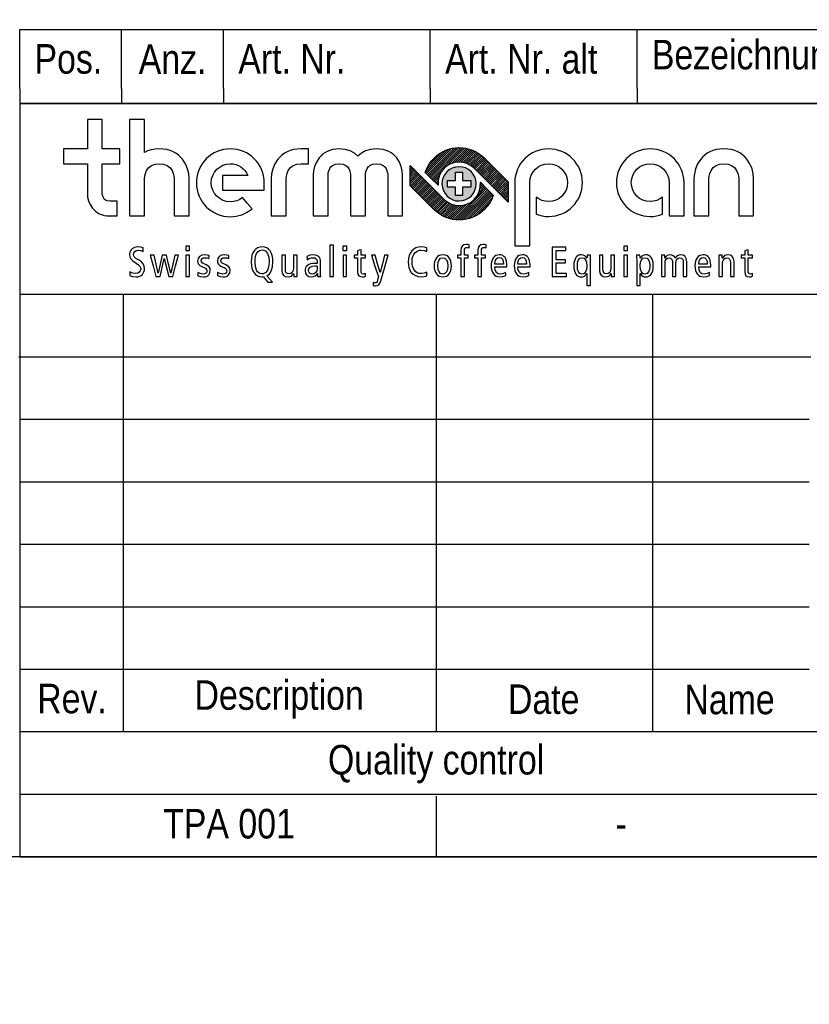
# Model space of a CAD drawing. Header units: millimetres. Extents: x 0 to 287, y 0 to 200.
# Tile 20 of 49: x 97 to 150, y 0 to 67. Entities that reach past the tile are written whole.
import ezdxf
from ezdxf import colors
from ezdxf.entities.mleader import LeaderData, LeaderLine
from ezdxf.math import Vec2, Vec3

# ---------------------------------------------------------------- set-up
doc = ezdxf.new("R2010")
doc.units = ezdxf.units.MM
for name, color, linetype in [('Cartouche', 7, 'Continuous'), ('Défaut', 7, 'Continuous'), ('EBENE_1', 7, 'Continuous'), ('Marges', 7, 'Continuous')]:
    doc.layers.add(name, color=color, linetype=linetype)
doc.styles.add('SEACAD_Arial', font='arial.ttf')

# ---------------------------------------------------------------- blocks, each defined once
blk = doc.blocks.new('_DOT')
at = {"color": 0, "linetype": 'ByBlock', "lineweight": -2}
blk.add_line((-0.5, 0), (-1, 0), dxfattribs=at)
at = {"color": 0, "linetype": 'ByBlock', "const_width": 0.5}
blk.add_lwpolyline([(-0.25, 0, 1), (0.25, 0, 1)], format="xyb", close=True, dxfattribs=at)
blk = doc.blocks.new('SE5')
at = {"layer": 'EBENE_1', "color": 7, "linetype": 'Continuous'}
for points in [[(118.005, 49.268), (118.125, 49.268), (118.244, 49.268), (118.244, 50.336), (118.244, 51.404), (118.125, 51.404), (118.005, 51.404), (118.005, 50.336), (118.005, 49.268)], [(126.878, 49.268), (126.997, 49.268), (127.117, 49.268), (127.117, 49.898), (127.117, 50.527), (127.248, 50.527), (127.379, 50.527), (127.379, 50.624), (127.379, 50.721), (127.248, 50.721), (127.117, 50.721), (127.117, 50.873), (127.117, 51.026), (127.125, 51.121), (127.154, 51.19), (127.207, 51.231), (127.291, 51.245), (127.37, 51.236), (127.428, 51.211), (127.428, 51.313), (127.428, 51.416), (127.338, 51.433), (127.239, 51.439), (127.076, 51.411), (126.964, 51.331), (126.899, 51.207), (126.878, 51.046), (126.878, 50.883), (126.878, 50.721), (126.762, 50.721), (126.647, 50.721), (126.647, 50.624), (126.647, 50.527), (126.762, 50.527), (126.878, 50.527), (126.878, 49.898), (126.878, 49.268)], [(128.03, 49.268), (128.149, 49.268), (128.269, 49.268), (128.269, 49.898), (128.269, 50.527), (128.4, 50.527), (128.531, 50.527), (128.531, 50.624), (128.531, 50.721), (128.4, 50.721), (128.269, 50.721), (128.269, 50.873), (128.269, 51.026), (128.277, 51.121), (128.306, 51.19), (128.359, 51.231), (128.443, 51.245), (128.522, 51.236), (128.58, 51.211), (128.58, 51.313), (128.58, 51.416), (128.49, 51.433), (128.391, 51.439), (128.228, 51.411), (128.116, 51.331), (128.051, 51.207), (128.03, 51.046), (128.03, 50.883), (128.03, 50.721), (127.914, 50.721), (127.799, 50.721), (127.799, 50.624), (127.799, 50.527), (127.914, 50.527), (128.03, 50.527), (128.03, 49.898), (128.03, 49.268)], [(105.359, 51.211), (105.195, 51.258), (105, 51.276), (104.786, 51.245), (104.61, 51.15), (104.543, 51.08), (104.491, 50.994), (104.459, 50.893), (104.447, 50.778), (104.465, 50.607), (104.532, 50.465), (104.666, 50.331), (104.886, 50.182), (105.047, 50.072), (105.14, 49.977), (105.183, 49.883), (105.194, 49.778), (105.17, 49.661), (105.102, 49.561), (104.991, 49.491), (104.841, 49.465), (104.65, 49.503), (104.462, 49.593), (104.462, 49.463), (104.462, 49.334), (104.649, 49.272), (104.878, 49.248), (105.012, 49.259), (105.129, 49.292), (105.228, 49.343), (105.31, 49.412), (105.373, 49.495), (105.419, 49.591), (105.446, 49.697), (105.456, 49.812), (105.435, 49.974), (105.366, 50.121), (105.239, 50.258), (105.045, 50.391), (104.873, 50.501), (104.771, 50.591), (104.722, 50.675), (104.709, 50.764), (104.732, 50.881), (104.794, 50.975), (104.892, 51.037), (105.02, 51.06), (105.2, 51.036), (105.359, 50.969), (105.359, 51.09), (105.359, 51.211)], [(107.747, 50.721), (107.627, 50.721), (107.508, 50.721), (107.371, 50.114), (107.234, 49.507), (107.231, 49.507), (107.228, 49.507), (107.084, 50.114), (106.941, 50.721), (106.798, 50.721), (106.656, 50.721), (106.518, 50.114), (106.38, 49.507), (106.377, 49.507), (106.374, 49.507), (106.236, 50.114), (106.097, 50.721), (105.972, 50.721), (105.847, 50.721), (106.039, 49.994), (106.231, 49.268), (106.368, 49.268), (106.505, 49.268), (106.644, 49.882), (106.784, 50.496), (106.787, 50.496), (106.79, 50.496), (106.942, 49.882), (107.095, 49.268), (107.231, 49.268), (107.368, 49.268), (107.557, 49.994), (107.747, 50.721)], [(108.241, 51.034), (108.372, 51.034), (108.502, 51.034), (108.502, 51.177), (108.502, 51.319), (108.372, 51.319), (108.241, 51.319), (108.241, 51.177), (108.241, 51.034)], [(108.252, 49.268), (108.372, 49.268), (108.491, 49.268), (108.491, 49.994), (108.491, 50.721), (108.372, 50.721), (108.252, 50.721), (108.252, 49.994), (108.252, 49.268)], [(109.049, 49.334), (109.229, 49.271), (109.442, 49.248), (109.558, 49.257), (109.656, 49.283), (109.737, 49.325), (109.801, 49.379), (109.883, 49.522), (109.909, 49.698), (109.889, 49.822), (109.832, 49.924), (109.741, 50.006), (109.622, 50.069), (109.579, 50.086), (109.536, 50.103), (109.431, 50.151), (109.354, 50.205), (109.307, 50.269), (109.291, 50.348), (109.307, 50.427), (109.352, 50.49), (109.427, 50.532), (109.531, 50.547), (109.686, 50.529), (109.815, 50.485), (109.821, 50.587), (109.827, 50.69), (109.687, 50.727), (109.519, 50.741), (109.327, 50.709), (109.18, 50.62), (109.085, 50.486), (109.052, 50.319), (109.067, 50.196), (109.116, 50.099), (109.205, 50.018), (109.337, 49.946), (109.417, 49.911), (109.496, 49.875), (109.582, 49.828), (109.639, 49.776), (109.672, 49.716), (109.682, 49.647), (109.664, 49.568), (109.612, 49.503), (109.525, 49.459), (109.405, 49.442), (109.23, 49.472), (109.064, 49.55), (109.056, 49.442), (109.049, 49.334)], [(110.389, 49.334), (110.568, 49.271), (110.782, 49.248), (110.898, 49.257), (110.996, 49.283), (111.076, 49.325), (111.14, 49.379), (111.223, 49.522), (111.249, 49.698), (111.229, 49.822), (111.171, 49.924), (111.081, 50.006), (110.961, 50.069), (110.919, 50.086), (110.876, 50.103), (110.77, 50.151), (110.694, 50.205), (110.647, 50.269), (110.631, 50.348), (110.646, 50.427), (110.692, 50.49), (110.767, 50.532), (110.87, 50.547), (111.026, 50.529), (111.155, 50.485), (111.161, 50.587), (111.167, 50.69), (111.027, 50.727), (110.859, 50.741), (110.667, 50.709), (110.52, 50.62), (110.425, 50.486), (110.392, 50.319), (110.407, 50.196), (110.456, 50.099), (110.544, 50.018), (110.677, 49.946), (110.756, 49.911), (110.836, 49.875), (110.922, 49.828), (110.979, 49.776), (111.011, 49.716), (111.021, 49.647), (111.004, 49.568), (110.952, 49.503), (110.865, 49.459), (110.745, 49.442), (110.57, 49.472), (110.403, 49.55), (110.396, 49.442), (110.389, 49.334)], [(114.109, 48.898), (113.918, 49.109), (113.727, 49.32), (113.823, 49.379), (113.907, 49.455), (113.98, 49.549), (114.04, 49.661), (114.121, 49.937), (114.149, 50.282), (114.136, 50.502), (114.098, 50.697), (114.036, 50.867), (113.953, 51.01), (113.848, 51.124), (113.725, 51.208), (113.583, 51.259), (113.425, 51.276), (113.258, 51.26), (113.111, 51.211), (112.983, 51.13), (112.876, 51.017), (112.791, 50.871), (112.73, 50.693), (112.692, 50.484), (112.679, 50.242), (112.692, 50.023), (112.73, 49.827), (112.792, 49.657), (112.875, 49.515), (112.98, 49.401), (113.103, 49.317), (113.245, 49.266), (113.403, 49.248), (113.428, 49.25), (113.454, 49.251), (113.479, 49.254), (113.502, 49.26), (113.652, 49.079), (113.801, 48.898), (113.955, 48.898), (114.109, 48.898)], [(112.941, 50.242), (112.951, 50.454), (112.98, 50.63), (113.025, 50.774), (113.085, 50.886), (113.157, 50.97), (113.239, 51.028), (113.329, 51.061), (113.425, 51.071), (113.542, 51.054), (113.639, 51.004), (113.719, 50.928), (113.782, 50.827), (113.862, 50.575), (113.887, 50.282), (113.877, 50.071), (113.848, 49.894), (113.803, 49.751), (113.743, 49.638), (113.671, 49.554), (113.589, 49.497), (113.499, 49.464), (113.403, 49.453), (113.286, 49.471), (113.189, 49.52), (113.109, 49.597), (113.046, 49.697), (112.966, 49.95), (112.941, 50.242)], [(115.78, 50.721), (115.66, 50.721), (115.541, 50.721), (115.541, 50.284), (115.541, 49.846), (115.519, 49.674), (115.457, 49.552), (115.36, 49.478), (115.233, 49.453), (115.131, 49.473), (115.056, 49.532), (115.009, 49.635), (114.994, 49.784), (114.994, 50.252), (114.994, 50.721), (114.874, 50.721), (114.754, 50.721), (114.754, 50.217), (114.754, 49.713), (114.785, 49.505), (114.872, 49.361), (115.006, 49.276), (115.179, 49.248), (115.296, 49.262), (115.397, 49.305), (115.48, 49.378), (115.546, 49.485), (115.549, 49.485), (115.552, 49.485), (115.556, 49.376), (115.56, 49.268), (115.676, 49.268), (115.791, 49.268), (115.784, 49.424), (115.78, 49.582), (115.78, 50.151), (115.78, 50.721)], [(116.478, 50.396), (116.55, 50.458), (116.64, 50.506), (116.742, 50.536), (116.851, 50.547), (116.991, 50.526), (117.093, 50.456), (117.137, 50.356), (117.147, 50.222), (117.147, 50.19), (117.147, 50.157), (117.077, 50.157), (117.008, 50.157), (116.835, 50.147), (116.691, 50.12), (116.572, 50.076), (116.479, 50.018), (116.409, 49.946), (116.361, 49.862), (116.333, 49.769), (116.324, 49.667), (116.356, 49.484), (116.444, 49.353), (116.577, 49.274), (116.743, 49.248), (116.891, 49.266), (117.005, 49.315), (117.09, 49.384), (117.15, 49.465), (117.153, 49.465), (117.156, 49.465), (117.163, 49.366), (117.17, 49.268), (117.278, 49.268), (117.387, 49.268), (117.379, 49.366), (117.375, 49.491), (117.375, 49.869), (117.375, 50.248), (117.365, 50.381), (117.336, 50.48), (117.296, 50.551), (117.25, 50.604), (117.119, 50.69), (117.007, 50.726), (116.862, 50.741), (116.649, 50.71), (116.452, 50.621), (116.465, 50.509), (116.478, 50.396)], [(118.883, 51.034), (119.014, 51.034), (119.145, 51.034), (119.145, 51.177), (119.145, 51.319), (119.014, 51.319), (118.883, 51.319), (118.883, 51.177), (118.883, 51.034)], [(118.894, 49.268), (119.014, 49.268), (119.134, 49.268), (119.134, 49.994), (119.134, 50.721), (119.014, 50.721), (118.894, 50.721), (118.894, 49.994), (118.894, 49.268)], [(120.418, 49.479), (120.349, 49.453), (120.27, 49.442), (120.201, 49.455), (120.154, 49.494), (120.127, 49.564), (120.119, 49.67), (120.119, 50.099), (120.119, 50.527), (120.269, 50.527), (120.418, 50.527), (120.418, 50.624), (120.418, 50.721), (120.269, 50.721), (120.119, 50.721), (120.119, 50.905), (120.119, 51.088), (119.999, 51.053), (119.88, 51.017), (119.88, 50.869), (119.88, 50.721), (119.764, 50.721), (119.649, 50.721), (119.649, 50.624), (119.649, 50.527), (119.764, 50.527), (119.88, 50.527), (119.88, 50.06), (119.88, 49.593), (119.901, 49.431), (119.966, 49.324), (120.071, 49.266), (120.216, 49.248), (120.32, 49.259), (120.418, 49.285), (120.418, 49.382), (120.418, 49.479)], [(121.949, 50.721), (121.83, 50.721), (121.711, 50.721), (121.56, 50.128), (121.408, 49.536), (121.406, 49.536), (121.403, 49.536), (121.24, 50.128), (121.078, 50.721), (120.953, 50.721), (120.827, 50.721), (121.057, 49.983), (121.286, 49.245), (121.257, 49.134), (121.229, 49.023), (121.197, 48.931), (121.16, 48.875), (121.118, 48.848), (121.07, 48.841), (120.999, 48.849), (120.938, 48.869), (120.933, 48.761), (120.927, 48.653), (121.003, 48.64), (121.089, 48.636), (121.212, 48.654), (121.309, 48.711), (121.386, 48.815), (121.446, 48.972), (121.698, 49.846), (121.949, 50.721)], [(124.565, 49.559), (124.396, 49.489), (124.209, 49.465), (124.057, 49.48), (123.926, 49.526), (123.816, 49.599), (123.727, 49.698), (123.658, 49.822), (123.609, 49.967), (123.58, 50.133), (123.571, 50.317), (123.584, 50.488), (123.622, 50.637), (123.681, 50.765), (123.759, 50.87), (123.852, 50.952), (123.957, 51.012), (124.071, 51.048), (124.191, 51.06), (124.39, 51.036), (124.565, 50.96), (124.565, 51.083), (124.565, 51.205), (124.396, 51.258), (124.188, 51.276), (124.002, 51.258), (123.832, 51.206), (123.682, 51.12), (123.554, 51.004), (123.45, 50.858), (123.373, 50.685), (123.325, 50.487), (123.308, 50.265), (123.321, 50.067), (123.36, 49.879), (123.425, 49.707), (123.519, 49.555), (123.643, 49.428), (123.797, 49.331), (123.984, 49.27), (124.203, 49.248), (124.383, 49.264), (124.565, 49.308), (124.565, 49.433), (124.565, 49.559)], [(125.067, 49.994), (125.076, 49.832), (125.104, 49.686), (125.15, 49.558), (125.215, 49.451), (125.297, 49.364), (125.398, 49.301), (125.515, 49.262), (125.651, 49.248), (125.787, 49.262), (125.905, 49.301), (126.005, 49.364), (126.087, 49.451), (126.152, 49.558), (126.198, 49.686), (126.226, 49.832), (126.235, 49.994), (126.226, 50.157), (126.198, 50.303), (126.152, 50.431), (126.087, 50.539), (126.005, 50.625), (125.905, 50.689), (125.787, 50.728), (125.651, 50.741), (125.515, 50.728), (125.398, 50.689), (125.297, 50.625), (125.215, 50.539), (125.15, 50.431), (125.104, 50.303), (125.076, 50.157), (125.067, 49.994)], [(129.996, 49.923), (129.996, 49.988), (129.996, 50.052), (129.963, 50.34), (129.922, 50.458), (129.864, 50.557), (129.792, 50.636), (129.705, 50.693), (129.603, 50.729), (129.487, 50.741), (129.359, 50.728), (129.246, 50.689), (129.15, 50.625), (129.07, 50.539), (129.008, 50.431), (128.962, 50.303), (128.935, 50.157), (128.926, 49.994), (128.935, 49.832), (128.963, 49.686), (129.009, 49.558), (129.073, 49.451), (129.156, 49.364), (129.256, 49.301), (129.374, 49.262), (129.509, 49.248), (129.725, 49.271), (129.917, 49.334), (129.911, 49.442), (129.905, 49.55), (129.753, 49.468), (129.572, 49.431), (129.398, 49.46), (129.275, 49.551), (129.201, 49.705), (129.176, 49.923), (129.586, 49.923), (129.996, 49.923)], [(131.558, 49.923), (131.558, 49.988), (131.558, 50.052), (131.524, 50.34), (131.483, 50.458), (131.426, 50.557), (131.353, 50.636), (131.266, 50.693), (131.164, 50.729), (131.048, 50.741), (130.92, 50.728), (130.808, 50.689), (130.712, 50.625), (130.632, 50.539), (130.569, 50.431), (130.524, 50.303), (130.496, 50.157), (130.487, 49.994), (130.496, 49.832), (130.524, 49.686), (130.57, 49.558), (130.635, 49.451), (130.717, 49.364), (130.817, 49.301), (130.935, 49.262), (131.071, 49.248), (131.286, 49.271), (131.478, 49.334), (131.472, 49.442), (131.467, 49.55), (131.314, 49.468), (131.134, 49.431), (130.96, 49.46), (130.836, 49.551), (130.762, 49.705), (130.737, 49.923), (131.148, 49.923), (131.558, 49.923)], [(133.064, 49.268), (133.546, 49.268), (134.027, 49.268), (134.027, 49.376), (134.027, 49.485), (133.671, 49.485), (133.315, 49.485), (133.315, 49.838), (133.315, 50.191), (133.637, 50.191), (133.959, 50.191), (133.959, 50.299), (133.959, 50.408), (133.637, 50.408), (133.315, 50.408), (133.315, 50.724), (133.315, 51.04), (133.653, 51.04), (133.99, 51.04), (133.99, 51.148), (133.99, 51.256), (133.527, 51.256), (133.064, 51.256), (133.064, 50.262), (133.064, 49.268)], [(135.4, 48.653), (135.52, 48.653), (135.64, 48.653), (135.64, 49.553), (135.64, 50.453), (135.644, 50.587), (135.651, 50.721), (135.535, 50.721), (135.42, 50.721), (135.416, 50.614), (135.411, 50.507), (135.409, 50.507), (135.406, 50.507), (135.35, 50.592), (135.271, 50.667), (135.164, 50.721), (135.024, 50.741), (134.917, 50.73), (134.82, 50.695), (134.734, 50.637), (134.661, 50.556), (134.603, 50.451), (134.559, 50.323), (134.532, 50.17), (134.523, 49.994), (134.532, 49.818), (134.559, 49.666), (134.603, 49.538), (134.661, 49.433), (134.734, 49.352), (134.82, 49.294), (134.917, 49.26), (135.024, 49.248), (135.138, 49.261), (135.235, 49.3), (135.319, 49.368), (135.394, 49.467), (135.397, 49.467), (135.4, 49.467), (135.4, 49.06), (135.4, 48.653)], [(137.275, 50.721), (137.155, 50.721), (137.036, 50.721), (137.036, 50.284), (137.036, 49.846), (137.014, 49.674), (136.952, 49.552), (136.855, 49.478), (136.728, 49.453), (136.626, 49.473), (136.551, 49.532), (136.504, 49.635), (136.489, 49.784), (136.489, 50.252), (136.489, 50.721), (136.369, 50.721), (136.249, 50.721), (136.249, 50.217), (136.249, 49.713), (136.28, 49.505), (136.366, 49.361), (136.5, 49.276), (136.674, 49.248), (136.791, 49.262), (136.892, 49.305), (136.975, 49.378), (137.041, 49.485), (137.044, 49.485), (137.047, 49.485), (137.051, 49.376), (137.055, 49.268), (137.171, 49.268), (137.286, 49.268), (137.279, 49.424), (137.275, 49.582), (137.275, 50.151), (137.275, 50.721)], [(137.903, 51.034), (138.034, 51.034), (138.165, 51.034), (138.165, 51.177), (138.165, 51.319), (138.034, 51.319), (137.903, 51.319), (137.903, 51.177), (137.903, 51.034)], [(137.914, 49.268), (138.034, 49.268), (138.153, 49.268), (138.153, 49.994), (138.153, 50.721), (138.034, 50.721), (137.914, 50.721), (137.914, 49.994), (137.914, 49.268)], [(138.78, 48.653), (138.9, 48.653), (139.02, 48.653), (139.02, 49.06), (139.02, 49.467), (139.022, 49.467), (139.025, 49.467), (139.101, 49.368), (139.185, 49.3), (139.282, 49.261), (139.396, 49.248), (139.503, 49.26), (139.6, 49.294), (139.686, 49.352), (139.758, 49.433), (139.817, 49.538), (139.861, 49.666), (139.888, 49.818), (139.897, 49.994), (139.888, 50.17), (139.861, 50.323), (139.817, 50.451), (139.758, 50.556), (139.686, 50.637), (139.6, 50.695), (139.503, 50.73), (139.396, 50.741), (139.256, 50.721), (139.149, 50.667), (139.07, 50.592), (139.014, 50.507), (139.011, 50.507), (139.008, 50.507), (139.004, 50.614), (139, 50.721), (138.884, 50.721), (138.769, 50.721), (138.776, 50.587), (138.78, 50.453), (138.78, 49.553), (138.78, 48.653)], [(140.459, 49.268), (140.579, 49.268), (140.699, 49.268), (140.699, 49.717), (140.699, 50.166), (140.717, 50.334), (140.769, 50.449), (140.855, 50.515), (140.972, 50.536), (141.067, 50.519), (141.137, 50.47), (141.18, 50.386), (141.195, 50.265), (141.195, 49.767), (141.195, 49.268), (141.314, 49.268), (141.433, 49.268), (141.433, 49.717), (141.433, 50.166), (141.451, 50.334), (141.504, 50.449), (141.59, 50.515), (141.707, 50.536), (141.802, 50.519), (141.872, 50.47), (141.915, 50.386), (141.929, 50.265), (141.929, 49.767), (141.929, 49.268), (142.049, 49.268), (142.169, 49.268), (142.169, 49.772), (142.169, 50.277), (142.138, 50.484), (142.052, 50.628), (141.919, 50.713), (141.747, 50.741), (141.633, 50.725), (141.537, 50.68), (141.458, 50.609), (141.394, 50.513), (141.331, 50.611), (141.253, 50.683), (141.16, 50.726), (141.052, 50.741), (140.94, 50.727), (140.842, 50.685), (140.759, 50.611), (140.693, 50.504), (140.69, 50.504), (140.688, 50.504), (140.683, 50.613), (140.679, 50.721), (140.564, 50.721), (140.448, 50.721), (140.455, 50.565), (140.459, 50.408), (140.459, 49.838), (140.459, 49.268)], [(143.796, 49.923), (143.796, 49.988), (143.796, 50.052), (143.763, 50.34), (143.722, 50.458), (143.664, 50.557), (143.592, 50.636), (143.505, 50.693), (143.403, 50.729), (143.287, 50.741), (143.159, 50.728), (143.046, 50.689), (142.95, 50.625), (142.871, 50.539), (142.808, 50.431), (142.762, 50.303), (142.735, 50.157), (142.726, 49.994), (142.735, 49.832), (142.763, 49.686), (142.809, 49.558), (142.873, 49.451), (142.956, 49.364), (143.056, 49.301), (143.174, 49.262), (143.309, 49.248), (143.525, 49.271), (143.717, 49.334), (143.712, 49.442), (143.706, 49.55), (143.553, 49.468), (143.372, 49.431), (143.199, 49.46), (143.075, 49.551), (143.001, 49.705), (142.977, 49.923), (143.386, 49.923), (143.796, 49.923)], [(144.345, 49.268), (144.465, 49.268), (144.584, 49.268), (144.584, 49.705), (144.584, 50.142), (144.606, 50.314), (144.667, 50.437), (144.764, 50.511), (144.892, 50.536), (144.994, 50.516), (145.069, 50.457), (145.115, 50.354), (145.131, 50.205), (145.131, 49.737), (145.131, 49.268), (145.25, 49.268), (145.37, 49.268), (145.37, 49.772), (145.37, 50.277), (145.339, 50.484), (145.253, 50.628), (145.119, 50.713), (144.946, 50.741), (144.828, 50.727), (144.728, 50.685), (144.645, 50.611), (144.578, 50.504), (144.575, 50.504), (144.573, 50.504), (144.568, 50.613), (144.564, 50.721), (144.449, 50.721), (144.333, 50.721), (144.34, 50.565), (144.345, 50.408), (144.345, 49.838), (144.345, 49.268)], [(146.628, 49.479), (146.559, 49.453), (146.48, 49.442), (146.411, 49.455), (146.364, 49.494), (146.337, 49.564), (146.329, 49.67), (146.329, 50.099), (146.329, 50.527), (146.479, 50.527), (146.628, 50.527), (146.628, 50.624), (146.628, 50.721), (146.479, 50.721), (146.329, 50.721), (146.329, 50.905), (146.329, 51.088), (146.209, 51.053), (146.09, 51.017), (146.09, 50.869), (146.09, 50.721), (145.974, 50.721), (145.859, 50.721), (145.859, 50.624), (145.859, 50.527), (145.974, 50.527), (146.09, 50.527), (146.09, 50.06), (146.09, 49.593), (146.112, 49.431), (146.176, 49.324), (146.281, 49.266), (146.426, 49.248), (146.53, 49.259), (146.628, 49.285), (146.628, 49.382), (146.628, 49.479)], [(125.318, 49.994), (125.338, 50.235), (125.399, 50.407), (125.503, 50.512), (125.651, 50.547), (125.799, 50.512), (125.903, 50.407), (125.964, 50.235), (125.984, 49.994), (125.964, 49.754), (125.903, 49.582), (125.799, 49.477), (125.651, 49.442), (125.503, 49.477), (125.399, 49.582), (125.338, 49.754), (125.318, 49.994)], [(129.176, 50.106), (129.203, 50.319), (129.269, 50.459), (129.362, 50.535), (129.473, 50.559), (129.598, 50.53), (129.687, 50.445), (129.74, 50.304), (129.757, 50.106), (129.467, 50.106), (129.176, 50.106)], [(130.737, 50.106), (130.764, 50.319), (130.83, 50.459), (130.923, 50.535), (131.034, 50.559), (131.159, 50.53), (131.248, 50.445), (131.301, 50.304), (131.319, 50.106), (131.028, 50.106), (130.737, 50.106)], [(135.4, 49.994), (135.381, 49.754), (135.323, 49.582), (135.224, 49.477), (135.081, 49.442), (134.939, 49.477), (134.839, 49.582), (134.781, 49.754), (134.762, 49.994), (134.781, 50.235), (134.839, 50.407), (134.939, 50.512), (135.081, 50.547), (135.224, 50.512), (135.323, 50.407), (135.381, 50.235), (135.4, 49.994)], [(139.02, 49.994), (139.039, 50.235), (139.097, 50.407), (139.196, 50.512), (139.339, 50.547), (139.481, 50.512), (139.58, 50.407), (139.639, 50.235), (139.658, 49.994), (139.639, 49.754), (139.58, 49.582), (139.481, 49.477), (139.339, 49.442), (139.196, 49.477), (139.097, 49.582), (139.039, 49.754), (139.02, 49.994)], [(142.977, 50.106), (143.004, 50.319), (143.069, 50.459), (143.162, 50.535), (143.273, 50.559), (143.398, 50.53), (143.487, 50.445), (143.54, 50.304), (143.557, 50.106), (143.267, 50.106), (142.977, 50.106)], [(117.147, 49.798), (117.124, 49.656), (117.056, 49.539), (116.949, 49.46), (116.808, 49.431), (116.7, 49.448), (116.624, 49.5), (116.578, 49.579), (116.563, 49.684), (116.589, 49.802), (116.666, 49.898), (116.795, 49.963), (116.979, 49.986), (117.072, 49.985), (117.147, 49.98), (117.147, 49.889), (117.147, 49.798)]]:
    blk.add_lwpolyline(points, close=True, dxfattribs=at)
blk = doc.blocks.new('SE4')
at = {"layer": 'Défaut'}
blk.add_blockref('SE5', (0, 0), dxfattribs=at)

msp = doc.modelspace()

# ---------------------------------------------------------------- hatches: boundary and pattern name
at = {"layer": 'Défaut', "linetype": 'Continuous'}
h = msp.add_hatch(dxfattribs=at)
h.set_pattern_fill('LINE', scale=0.03149606, angle=45, style=0)
edge = h.paths.add_edge_path()
edge.add_spline(control_points=[(125.0546, 57.2913), (124.7829, 57.0187), (124.5806, 56.6819), (124.4649, 56.316), (124.5073, 56.2742), (125.1513, 55.6309), (125.3345, 55.4482), (125.2925, 55.8743), (125.44, 56.2955), (125.7456, 56.6016), (126.2944, 57.1516), (127.1969, 57.1609), (127.7584, 56.6223), (127.7584, 56.6223), (129.9273, 54.4578), (130.0823, 54.3032), (130.0823, 54.3032), (130.0823, 55.6824), (130.0823, 55.6824), (129.9191, 55.8455), (128.453, 57.3083), (128.4527, 57.3081), (127.5112, 58.2328), (125.9867, 58.225), (125.0546, 57.2913)], knot_values=[0, 0, 0, 0, 0.125, 0.125, 0.125, 0.25, 0.25, 0.25, 0.375, 0.375, 0.375, 0.5, 0.5, 0.5, 0.625, 0.625, 0.625, 0.75, 0.75, 0.75, 0.875, 0.875, 0.875, 1, 1, 1, 1], degree=3, periodic=0)
h = msp.add_hatch(dxfattribs=at)
h.set_pattern_fill('LINE', scale=0.03149606, angle=45, style=0)
edge = h.paths.add_edge_path()
edge.add_spline(control_points=[(123.4459, 56.7935), (123.4459, 56.7935), (123.4459, 55.4143), (123.4459, 55.4143), (123.6094, 55.2512), (125.0753, 53.7881), (125.0754, 53.7887), (126.0169, 52.864), (127.5414, 52.8718), (128.4735, 53.8054), (128.7452, 54.0777), (128.9475, 54.4144), (129.0631, 54.7808), (129.0209, 54.8225), (128.3764, 55.4658), (128.1936, 55.6485), (128.2356, 55.2222), (128.0882, 54.8012), (127.7825, 54.4951), (127.2339, 53.9449), (126.3314, 53.9358), (125.7696, 54.4742), (125.7696, 54.4742), (123.6008, 56.6387), (123.4459, 56.7935)], knot_values=[0, 0, 0, 0, 0.125, 0.125, 0.125, 0.25, 0.25, 0.25, 0.375, 0.375, 0.375, 0.5, 0.5, 0.5, 0.625, 0.625, 0.625, 0.75, 0.75, 0.75, 0.875, 0.875, 0.875, 1, 1, 1, 1], degree=3, periodic=0)
at = {"layer": 'EBENE_1', "linetype": 'Continuous'}
h = msp.add_hatch(color=7, dxfattribs=at)
edge = h.paths.add_edge_path()
edge.add_spline(control_points=[(127.889, 55.7878), (127.7558, 56.4142), (127.1396, 56.8142), (126.5132, 56.6808), (125.8863, 56.5475), (125.4865, 55.9315), (125.6197, 55.3045), (125.753, 54.6783), (126.3692, 54.2784), (126.9957, 54.4118), (127.6225, 54.545), (128.0223, 55.1613), (127.889, 55.7878)], knot_values=[0, 0, 0, 0, 0.25, 0.25, 0.25, 0.5, 0.5, 0.5, 0.75, 0.75, 0.75, 1, 1, 1, 1], degree=3, periodic=0)
edge = h.paths.add_edge_path()
edge.add_spline(control_points=[(125.9698, 55.7818), (125.9698, 55.7818), (125.9696, 55.3109), (125.9696, 55.3109), (125.9696, 55.3109), (126.5191, 55.3109), (126.5191, 55.3109), (126.5191, 55.3109), (126.5191, 54.7617), (126.5191, 54.7617), (126.5191, 54.7617), (126.9898, 54.7617), (126.9898, 54.7617), (126.9898, 54.7617), (126.9898, 55.3109), (126.9898, 55.3109), (126.9898, 55.3109), (127.5392, 55.3109), (127.5392, 55.3109), (127.5392, 55.3109), (127.5392, 55.7818), (127.5392, 55.7818), (127.5392, 55.7818), (126.9898, 55.7818), (126.9898, 55.7818), (126.9898, 55.7818), (126.9898, 56.3312), (126.9898, 56.3312), (126.9898, 56.3312), (126.5191, 56.3312), (126.5191, 56.3312), (126.5191, 56.3312), (126.5191, 55.7818), (126.5191, 55.7818), (126.5191, 55.7818), (125.9698, 55.7818), (125.9698, 55.7818)], knot_values=[0, 0, 0, 0, 0.0833333, 0.0833333, 0.0833333, 0.1666667, 0.1666667, 0.1666667, 0.25, 0.25, 0.25, 0.3333333, 0.3333333, 0.3333333, 0.4166667, 0.4166667, 0.4166667, 0.5, 0.5, 0.5, 0.5833333, 0.5833333, 0.5833333, 0.6666667, 0.6666667, 0.6666667, 0.75, 0.75, 0.75, 0.8333333, 0.8333333, 0.8333333, 0.9166667, 0.9166667, 0.9166667, 1, 1, 1, 1], degree=3, periodic=0)

# ---------------------------------------------------------------- linework, layer by layer
at = {"layer": 'Cartouche', "color": 7, "linetype": 'Continuous'}
for p, q in [((97.0056, 60.9922), (97.0056, 9.9915)), ((287.0057, 60.9923), (97.0057, 60.9923)), ((97.0056, 48.07), (153.4656, 48.07)), ((104.0177, 48.07), (104.0177, 18.46)), ((125.2028, 48.07), (125.2028, 18.46)), ((139.8456, 48.07), (139.8456, 18.46)), ((96.943, 43.8323), (150.575, 43.8323)), ((97.0056, 39.61), (150.4656, 39.61)), ((97.0056, 35.38), (150.4656, 35.38)), ((97.0056, 31.15), (150.4656, 31.15)), ((97.0056, 26.92), (150.4656, 26.92)), ((97.0056, 22.69), (150.4656, 22.69)), ((97.0056, 18.46), (174.3656, 18.46)), ((97.0056, 14.23), (174.3656, 14.23)), ((125.2028, 14.091), (125.2028, 10))]:
    msp.add_line(p, q, dxfattribs=at)
at = {"layer": 'Défaut', "color": 7, "linetype": 'Continuous'}
for p, q in [((97.0056, 61.9923), (97.0056, 65.9923)), ((97.0056, 65.9923), (287.0056, 65.9923)), ((103.9056, 61.9923), (103.9056, 65.9923)), ((110.8056, 61.9923), (110.8056, 65.9923)), ((124.8056, 61.9923), (124.8056, 65.9923)), ((138.8056, 61.9923), (138.8056, 65.9923)), ((97.0056, 61.9923), (97.0056, 60.9923)), ((103.9056, 61.9923), (103.9056, 60.9923)), ((110.8056, 61.9923), (110.8056, 60.9923)), ((124.8056, 61.9923), (124.8056, 60.9923)), ((138.8056, 61.9923), (138.8056, 60.9923)), ((97.0056, 60.9923), (287.0056, 60.9923)), ((97.0056, 60.9923), (287.0056, 60.9923)), ((97.0056, 9.9915), (287.0056, 9.9915))]:
    msp.add_line(p, q, dxfattribs=at)
at = {"layer": 'EBENE_1', "color": 7, "linetype": 'Continuous'}
for p, q in [((97.0056, 65.9923), (97.0056, 65.9923)), ((97.0056, 65.9923), (287.0056, 65.9923)), ((103.9056, 65.9923), (103.9056, 65.9923)), ((110.8056, 65.9923), (110.8056, 65.9923)), ((124.8056, 65.9923), (124.8056, 65.9923)), ((138.8056, 65.9923), (138.8056, 65.9923))]:
    msp.add_line(p, q, dxfattribs=at)
for points in [[(103.7938, 56.9069), (103.7938, 57.4118), (103.7938, 57.9168), (103.1938, 57.9168), (102.5938, 57.9168), (102.5938, 58.9112), (102.5938, 59.9057), (102.0889, 59.9057), (101.5841, 59.9057), (101.5841, 58.9112), (101.5841, 57.9168), (100.7817, 57.9168), (99.9794, 57.9168), (99.9794, 57.4118), (99.9794, 56.9069), (100.7817, 56.9069), (101.5841, 56.9069), (101.5841, 55.8973), (101.5841, 54.8877), (101.6036, 54.6478), (101.6644, 54.3942), (101.7703, 54.141), (101.9246, 53.9021), (102.131, 53.6919), (102.3931, 53.5242), (102.5461, 53.4608), (102.7144, 53.4133), (102.8984, 53.3835), (103.0985, 53.3732), (103.3511, 53.3732), (103.6036, 53.3732), (103.6036, 53.8779), (103.6036, 54.3827), (103.3511, 54.3827), (103.0985, 54.3827), (102.9261, 54.4006), (102.807, 54.4478), (102.7282, 54.5143), (102.6766, 54.59), (102.6114, 54.7689), (102.5938, 54.8937), (102.5938, 55.9003), (102.5938, 56.9069), (103.1938, 56.9069), (103.7938, 56.9069)], [(106.4584, 57.9168), (106.1682, 57.9003), (105.9038, 57.8531), (105.6642, 57.7784), (105.4487, 57.6793), (105.4487, 58.7925), (105.4487, 59.9057), (104.9438, 59.9057), (104.4389, 59.9057), (104.4389, 56.6395), (104.4389, 53.3732), (104.9438, 53.3732), (105.4487, 53.3732), (105.4487, 54.6342), (105.4487, 55.8951), (105.4708, 56.082), (105.5151, 56.2576), (105.5966, 56.4524), (105.7413, 56.6542), (105.9307, 56.7958), (106.1685, 56.8794), (106.4584, 56.9069), (106.7482, 56.8794), (106.9859, 56.7958), (107.1752, 56.6542), (107.3198, 56.4524), (107.4029, 56.2528), (107.4472, 56.0738), (107.4649, 55.9445), (107.4682, 55.8936), (107.4682, 54.6334), (107.4682, 53.3732), (107.9729, 53.3732), (108.4776, 53.3732), (108.4776, 54.6352), (108.4776, 55.8973), (108.4517, 56.2171), (108.3705, 56.5553), (108.2294, 56.893), (108.0236, 57.2114), (107.895, 57.3576), (107.7484, 57.4918), (107.5832, 57.6119), (107.3989, 57.7154), (107.1949, 57.8), (106.9705, 57.8633), (106.7252, 57.903), (106.4584, 57.9168)], [(125.0546, 57.2913), (125.236, 57.4555), (125.4296, 57.598), (125.6336, 57.7188), (125.8464, 57.8179), (126.0661, 57.8952), (126.2911, 57.9508), (126.5197, 57.9846), (126.7501, 57.9966), (126.9806, 57.9869), (127.2096, 57.9553), (127.4351, 57.902), (127.6557, 57.8269), (127.8694, 57.7299), (128.0746, 57.6112), (128.2697, 57.4705), (128.4527, 57.3081), (129.2064, 56.5565), (130.0823, 55.6824), (130.0823, 54.9928), (130.0823, 54.3032), (128.8622, 55.5207), (127.7584, 56.6223), (127.5332, 56.7986), (127.2842, 56.9236), (127.0195, 56.9975), (126.7472, 57.0202), (126.4756, 56.9919), (126.2127, 56.9126), (125.9667, 56.7825), (125.7456, 56.6016), (125.5465, 56.3522), (125.4097, 56.0699), (125.338, 55.7651), (125.3345, 55.4482), (124.8469, 55.935), (124.4649, 56.316), (124.5677, 56.5844), (124.7013, 56.8386), (124.8641, 57.0754), (125.0546, 57.2913)], [(108.9639, 55.6166), (108.9758, 55.3818), (109.0107, 55.1538), (109.0675, 54.9336), (109.1449, 54.7224), (109.2419, 54.5214), (109.3572, 54.3318), (109.4897, 54.1547), (109.6382, 53.9913), (109.8016, 53.8428), (109.9787, 53.7102), (110.1684, 53.5949), (110.3693, 53.4979), (110.5805, 53.4205), (110.8008, 53.3637), (111.0289, 53.3288), (111.2636, 53.3169), (111.6613, 53.3516), (112.0446, 53.4537), (112.4046, 53.6198), (112.7324, 53.8467), (112.4098, 54.235), (112.0871, 54.6234), (111.9035, 54.4964), (111.7017, 54.4034), (111.4867, 54.3462), (111.2636, 54.3268), (111.004, 54.353), (110.762, 54.4283), (110.5429, 54.5474), (110.3519, 54.705), (110.1942, 54.8959), (110.0752, 55.115), (109.9999, 55.357), (109.9736, 55.6166), (109.9999, 55.8764), (110.0752, 56.1185), (110.1942, 56.3377), (110.3519, 56.5287), (110.5429, 56.6863), (110.762, 56.8054), (111.004, 56.8806), (111.2636, 56.9069), (111.4594, 56.892), (111.646, 56.849), (111.8213, 56.78), (111.983, 56.6872), (112.1289, 56.5728), (112.257, 56.4389), (112.365, 56.2879), (112.4506, 56.1218), (111.5907, 56.1218), (110.7308, 56.1218), (110.7308, 55.6169), (110.7308, 55.112), (112.1472, 55.112), (113.5636, 55.112), (113.5636, 55.3643), (113.5636, 55.6166), (113.5517, 55.8514), (113.5168, 56.0796), (113.46, 56.2998), (113.3826, 56.5111), (113.2856, 56.7121), (113.1703, 56.9018), (113.0378, 57.0789), (112.8892, 57.2423), (112.7258, 57.3909), (112.5487, 57.5234), (112.3591, 57.6387), (112.1581, 57.7357), (111.9469, 57.8132), (111.7266, 57.8699), (111.4985, 57.9049), (111.2636, 57.9168), (111.0289, 57.9049), (110.8008, 57.8699), (110.5805, 57.8132), (110.3693, 57.7357), (110.1684, 57.6387), (109.9787, 57.5234), (109.8016, 57.3909), (109.6382, 57.2423), (109.4897, 57.0789), (109.3572, 56.9018), (109.2419, 56.7121), (109.1449, 56.5111), (109.0675, 56.2998), (109.0107, 56.0796), (108.9758, 55.8514), (108.9639, 55.6166)], [(116.0507, 57.9168), (115.7838, 57.903), (115.5384, 57.8633), (115.314, 57.8), (115.11, 57.7154), (114.9257, 57.6119), (114.7605, 57.4918), (114.6139, 57.3576), (114.4852, 57.2114), (114.2795, 56.893), (114.1384, 56.5553), (114.0572, 56.2171), (114.0312, 55.8973), (114.0312, 54.6352), (114.0312, 53.3732), (114.5361, 53.3732), (115.041, 53.3732), (115.041, 54.6352), (115.041, 55.8973), (115.0618, 56.0743), (115.106, 56.2528), (115.189, 56.4524), (115.3337, 56.6542), (115.523, 56.7958), (115.7607, 56.8794), (116.0507, 56.9069), (116.3031, 56.9069), (116.5555, 56.9069), (116.5555, 57.4118), (116.5555, 57.9168), (116.3031, 57.9168), (116.0507, 57.9168)], [(121.1645, 57.9168), (120.766, 57.8802), (120.4248, 57.778), (120.1379, 57.6215), (119.9024, 57.422), (119.6669, 57.6215), (119.38, 57.778), (119.0387, 57.8802), (118.6404, 57.9168), (118.4069, 57.9047), (118.1922, 57.87), (117.9959, 57.8146), (117.8173, 57.7406), (117.656, 57.65), (117.5115, 57.545), (117.3832, 57.4275), (117.2706, 57.2997), (117.0905, 57.021), (116.967, 56.7255), (116.8959, 56.4296), (116.8732, 56.1497), (116.8732, 54.7615), (116.8732, 53.3732), (117.3781, 53.3732), (117.8829, 53.3732), (117.8829, 54.7615), (117.8829, 56.1497), (117.8995, 56.2857), (117.9341, 56.4234), (117.9986, 56.5768), (118.0727, 56.6882), (118.1923, 56.795), (118.3755, 56.8752), (118.6404, 56.9069), (118.9051, 56.8752), (119.0882, 56.795), (119.2077, 56.6882), (119.2819, 56.5768), (119.345, 56.4277), (119.3797, 56.2923), (119.3943, 56.1915), (119.3974, 56.1463), (119.3974, 54.7597), (119.3974, 53.3732), (119.9023, 53.3732), (120.4073, 53.3732), (120.4073, 54.7615), (120.4073, 56.1497), (120.4238, 56.2857), (120.4585, 56.4234), (120.523, 56.5768), (120.597, 56.6882), (120.7166, 56.795), (120.8997, 56.8752), (121.1645, 56.9069), (121.4293, 56.8752), (121.6125, 56.795), (121.7321, 56.6882), (121.806, 56.5768), (121.8705, 56.4234), (121.9051, 56.2851), (121.9191, 56.1847), (121.9217, 56.145), (121.9217, 54.7591), (121.9217, 53.3732), (122.4265, 53.3732), (122.9314, 53.3732), (122.9314, 54.7615), (122.9314, 56.1497), (122.9086, 56.4296), (122.8376, 56.7255), (122.7142, 57.021), (122.5341, 57.2997), (122.2933, 57.545), (122.1488, 57.65), (121.9876, 57.7406), (121.809, 57.8146), (121.6127, 57.87), (121.398, 57.9047), (121.1645, 57.9168)], [(132.8137, 57.9168), (132.581, 57.905), (132.3549, 57.8706), (132.1365, 57.8146), (131.9271, 57.7382), (131.7277, 57.6425), (131.5394, 57.5287), (131.3635, 57.3979), (131.2011, 57.2512), (131.0533, 57.0899), (130.9212, 56.915), (130.806, 56.7276), (130.7089, 56.5291), (130.6309, 56.3203), (130.5733, 56.1026), (130.5371, 55.8771), (130.5235, 55.6448), (130.5233, 55.6448), (130.523, 55.6448), (130.523, 53.4992), (130.523, 51.3535), (131.0278, 51.3535), (131.5326, 51.3535), (131.5326, 52.5409), (131.5326, 53.7283), (131.5327, 53.728), (131.5328, 53.728), (131.5328, 54.6759), (131.5328, 55.6239), (131.5327, 55.625), (131.5326, 55.626), (131.5327, 55.6272), (131.5328, 55.6281), (131.5328, 55.6396), (131.5328, 55.6511), (131.5331, 55.6511), (131.5334, 55.6511), (131.5636, 55.9045), (131.6409, 56.1404), (131.7603, 56.3537), (131.9168, 56.5395), (132.1054, 56.6927), (132.3211, 56.8083), (132.5589, 56.8814), (132.8137, 56.9069), (133.0714, 56.8808), (133.3117, 56.806), (133.5292, 56.6878), (133.7189, 56.5312), (133.8754, 56.3416), (133.9937, 56.124), (134.0685, 55.8838), (134.0946, 55.626), (134.0685, 55.3683), (133.9937, 55.1281), (133.8754, 54.9106), (133.7189, 54.721), (133.5292, 54.5644), (133.3117, 54.4462), (133.0714, 54.3714), (132.8137, 54.3454), (132.5813, 54.3665), (132.3627, 54.4275), (132.1615, 54.5244), (131.9815, 54.6535), (131.9815, 54.0731), (131.9815, 53.4928), (132.3843, 53.3762), (132.5962, 53.3459), (132.8137, 53.3356), (133.0476, 53.3474), (133.2747, 53.3822), (133.494, 53.4387), (133.7043, 53.5159), (133.9045, 53.6124), (134.0934, 53.7273), (134.2697, 53.8593), (134.4324, 54.0072), (134.5804, 54.17), (134.7123, 54.3463), (134.8272, 54.5352), (134.9237, 54.7354), (135.0009, 54.9457), (135.0574, 55.165), (135.0922, 55.3922), (135.104, 55.626), (135.0922, 55.8598), (135.0574, 56.087), (135.0009, 56.3063), (134.9237, 56.5167), (134.8272, 56.7169), (134.7123, 56.9058), (134.5804, 57.0822), (134.4324, 57.2449), (134.2697, 57.3929), (134.0934, 57.5249), (133.9045, 57.6398), (133.7043, 57.7364), (133.494, 57.8136), (133.2747, 57.8701), (133.0476, 57.9049), (132.8137, 57.9168)], [(141.9849, 55.6448), (141.9713, 55.8771), (141.9351, 56.1026), (141.8774, 56.3203), (141.7995, 56.5291), (141.7023, 56.7276), (141.5871, 56.915), (141.455, 57.0899), (141.3072, 57.2512), (141.1447, 57.3979), (140.9688, 57.5287), (140.7806, 57.6425), (140.5812, 57.7382), (140.3718, 57.8146), (140.1535, 57.8706), (139.9274, 57.905), (139.6947, 57.9168), (139.4608, 57.9049), (139.2336, 57.8701), (139.0142, 57.8136), (138.8039, 57.7364), (138.6037, 57.6398), (138.4148, 57.5249), (138.2384, 57.3929), (138.0757, 57.2449), (137.9277, 57.0822), (137.7957, 56.9058), (137.6809, 56.7169), (137.5843, 56.5167), (137.5072, 56.3063), (137.4507, 56.087), (137.4159, 55.8598), (137.404, 55.626), (137.4159, 55.3922), (137.4507, 55.165), (137.5072, 54.9457), (137.5843, 54.7354), (137.6809, 54.5352), (137.7957, 54.3463), (137.9277, 54.17), (138.0757, 54.0072), (138.2384, 53.8593), (138.4148, 53.7273), (138.6037, 53.6124), (138.8039, 53.5159), (139.0142, 53.4387), (139.2336, 53.3822), (139.4608, 53.3474), (139.6947, 53.3356), (139.9121, 53.3459), (140.1239, 53.3762), (140.3291, 53.4255), (140.5267, 53.4928), (140.5267, 54.0731), (140.5267, 54.6535), (140.3469, 54.5244), (140.1458, 54.4275), (139.9272, 54.3665), (139.6947, 54.3454), (139.4369, 54.3714), (139.1966, 54.4462), (138.9791, 54.5644), (138.7894, 54.721), (138.6329, 54.9106), (138.5147, 55.1281), (138.4399, 55.3683), (138.4138, 55.626), (138.4399, 55.8838), (138.5147, 56.124), (138.6329, 56.3416), (138.7894, 56.5312), (138.9791, 56.6878), (139.1966, 56.806), (139.4369, 56.8808), (139.6947, 56.9069), (139.9495, 56.8814), (140.1872, 56.8083), (140.4028, 56.6927), (140.5914, 56.5395), (140.7478, 56.3537), (140.8672, 56.1404), (140.9445, 55.9045), (140.9747, 55.6511), (140.975, 55.6511), (140.9753, 55.6511), (140.9753, 55.6396), (140.9753, 55.6281), (140.9754, 55.6272), (140.9755, 55.626), (140.9754, 55.625), (140.9753, 55.6239), (140.9753, 54.6759), (140.9753, 53.728), (140.9754, 53.728), (140.9755, 53.7283), (140.9755, 53.5507), (140.9755, 53.3732), (141.4805, 53.3732), (141.9854, 53.3732), (141.9854, 54.509), (141.9854, 55.6448), (141.9851, 55.6448), (141.9849, 55.6448)], [(142.6581, 55.8973), (142.6581, 54.6352), (142.6581, 53.3732), (143.163, 53.3732), (143.6679, 53.3732), (143.6679, 54.6352), (143.6679, 55.8973), (143.6888, 56.0743), (143.7331, 56.2528), (143.8163, 56.4524), (143.9608, 56.6542), (144.1501, 56.7958), (144.3879, 56.8794), (144.6778, 56.9069), (144.9675, 56.8794), (145.2052, 56.7958), (145.3945, 56.6542), (145.5391, 56.4524), (145.6224, 56.2528), (145.6667, 56.0738), (145.6844, 55.9445), (145.6876, 55.8936), (145.6876, 54.6334), (145.6876, 53.3732), (146.1924, 53.3732), (146.6973, 53.3732), (146.6973, 54.6352), (146.6973, 55.8973), (146.6712, 56.2171), (146.59, 56.5553), (146.4489, 56.893), (146.2431, 57.2114), (146.1144, 57.3576), (145.9678, 57.4918), (145.8026, 57.6119), (145.6183, 57.7154), (145.4143, 57.8), (145.1899, 57.8633), (144.9446, 57.903), (144.6778, 57.9168), (144.4109, 57.903), (144.1656, 57.8633), (143.9412, 57.8), (143.7371, 57.7154), (143.5528, 57.6119), (143.3876, 57.4918), (143.241, 57.3576), (143.1123, 57.2114), (142.9065, 56.893), (142.7654, 56.5553), (142.6842, 56.2171), (142.6581, 55.8973)], [(123.4459, 56.7935), (124.6658, 55.5758), (125.7696, 54.4742), (125.9949, 54.2979), (126.244, 54.173), (126.5087, 54.0992), (126.781, 54.0764), (127.0526, 54.1048), (127.3155, 54.184), (127.5616, 54.3141), (127.7825, 54.4951), (127.9816, 54.7445), (128.1184, 55.0267), (128.1901, 55.3315), (128.1936, 55.6485), (128.6811, 55.1618), (129.0631, 54.7808), (128.9604, 54.5121), (128.8268, 54.2578), (128.664, 54.0212), (128.4735, 53.8054), (128.2921, 53.6412), (128.0985, 53.4987), (127.8945, 53.3779), (127.6817, 53.2789), (127.462, 53.2016), (127.2369, 53.146), (127.0084, 53.1122), (126.778, 53.1002), (126.5475, 53.1099), (126.3186, 53.1415), (126.093, 53.1948), (125.8725, 53.2699), (125.6588, 53.3669), (125.4535, 53.4856), (125.2585, 53.6262), (125.0754, 53.7887), (124.3219, 54.5401), (123.4459, 55.4143), (123.4459, 56.1039), (123.4459, 56.7935)], [(127.889, 55.7878), (127.8173, 56.0115), (127.7059, 56.2103), (127.5603, 56.3808), (127.3861, 56.5192), (127.1887, 56.622), (126.9737, 56.6856), (126.7467, 56.7064), (126.5132, 56.6808), (126.2894, 56.6091), (126.0904, 56.4977), (125.9199, 56.3521), (125.7814, 56.1778), (125.6786, 55.9804), (125.615, 55.7653), (125.5942, 55.5382), (125.6197, 55.3045), (125.6914, 55.0809), (125.8028, 54.8821), (125.9485, 54.7117), (126.1227, 54.5733), (126.3201, 54.4705), (126.5351, 54.4069), (126.7621, 54.3862), (126.9957, 54.4118), (127.2195, 54.4835), (127.4185, 54.5949), (127.5889, 54.7405), (127.7274, 54.9148), (127.8302, 55.1122), (127.8938, 55.3272), (127.9146, 55.5542), (127.889, 55.7878)], [(125.9698, 55.7818), (126.2445, 55.7818), (126.5191, 55.7818), (126.5191, 56.0565), (126.5191, 56.3312), (126.7545, 56.3312), (126.9898, 56.3312), (126.9898, 56.0565), (126.9898, 55.7818), (127.2645, 55.7818), (127.5392, 55.7818), (127.5392, 55.5463), (127.5392, 55.3109), (127.2645, 55.3109), (126.9898, 55.3109), (126.9898, 55.0363), (126.9898, 54.7617), (126.7545, 54.7617), (126.5191, 54.7617), (126.5191, 55.0363), (126.5191, 55.3109), (126.2444, 55.3109), (125.9696, 55.3109), (125.9697, 55.5463), (125.9698, 55.7818)]]:
    msp.add_lwpolyline(points, close=True, dxfattribs=at)
at = {"layer": 'EBENE_1', "color": 7, "linetype": 'Continuous', "const_width": 0.00018}
msp.add_lwpolyline([(135.7025, 53.3732), (136.7122, 53.3732), (136.7122, 59.9057), (135.7025, 59.9057), (135.7025, 53.3732)], close=True, dxfattribs=at)
at = {"layer": 'Marges', "color": 7, "linetype": 'Continuous'}
msp.add_line((10, 10), (287, 10), dxfattribs=at)

# ---------------------------------------------------------------- block references
msp.add_blockref('SE4', (0, 0))

# ---------------------------------------------------------------- texts
at = {"layer": 'Cartouche', "char_height": 2, "attachment_point": 5}
for s, insert, width in [('{\\fArial Narrow|b0||i0||c0|p34;\\C7;\\H2.;\\W1.;Quality control}', (125.198, 16.2577), 54.360611), ('{\\fArial Narrow|b0||i0||c0|p34;\\C7;\\H2.;\\W1.;TPA 001}', (111.175, 12.2133), 27.798838), ('{\\fArial Narrow|b0||i0||c0|p34;\\C7;\\H2.;\\W1.;-}', (137.7303, 12.2347), 24.820852)]:
    msp.add_mtext(s, dxfattribs=dict(at, insert=insert, width=width))
at = {"layer": 'Défaut', "char_height": 2}
for s, insert, width, attachment_point in [('{\\fArial Narrow|b0||i0||c0|p34;\\C7;\\H2.;\\W1.;Art. Nr. alt}', (125.8056, 63.9923), 12, 4), ('{\\fArial Narrow|b0||i0||c0|p34;\\C7;\\H2.;\\W1.;Pos.}', (98.0056, 63.9923), 4.9, 4), ('{\\fArial Narrow|b0||i0||c0|p34;\\C7;\\H2.;\\W1.;Pos.}', (98.0056, 63.9923), 4.9, 4), ('{\\fArial Narrow|b0||i0||c0|p34;\\C7;\\H2.;\\W1.;Anz.}', (107.3556, 63.9923), 4.9, 5), ('{\\fArial Narrow|b0||i0||c0|p34;\\C7;\\H2.;\\W1.;Art. Nr.}', (111.8056, 63.9923), 12, 4), ('{\\fArial Narrow|b0||i0||c0|p34;\\C7;\\H2.;\\W1.;Bezeichnung / Normbez. Werkstoff}', (139.8056, 63.9923), 47.4, 4), ('{\\fArial Narrow|b0||i0||c0|p34;\\C7;\\H2.;\\W1.;Rev.}', (100.5464, 20.6852), 6.569932, 5), ('{\\fArial Narrow|b0||i0||c0|p34;\\C7;\\H2.;\\W1.;Description}', (114.5695, 20.6388), 20.949938, 5), ('{\\fArial Narrow|b0||i0||c0|p34;\\C7;\\H2.;\\W1.;Date}', (132.4822, 20.6437), 14.470175, 5), ('{\\fArial Narrow|b0||i0||c0|p34;\\C7;\\H2.;\\W1.;Name}', (145.0658, 20.6232), 10.276232, 5)]:
    msp.add_mtext(s, dxfattribs=dict(at, insert=insert, width=width, attachment_point=attachment_point))
at = {"layer": 'Défaut', "insert": (11.6504, 22.3288), "char_height": 2, "width": 91.166697, "attachment_point": 1, "line_spacing_factor": 0.9, "style": 'SEACAD_Arial'}
msp.add_mtext('{\\fArial|b0||i0||c0|p34;\\C7;\\H2.;\\W1.2;Diese Zeichnung ist vertraulich und Eigentum der \\P}{\\fArial|b0||i0||c0|p34;\\C7;\\H2.;\\W1.2;Thermoplan AG und darf ohne schriftliche Genehmigung \\P}{\\fArial|b0||i0||c0|p34;\\C7;\\H2.;\\W1.2;der Thermoplan AG weder vervielfältigt, geändert oder in \\P}{\\fArial|b0||i0||c0|p34;\\C7;\\H2.;\\W1.2;irgendeiner Form weitergegeben werden.\\P}', dxfattribs=at)

# ---------------------------------------------------------------- leaders
at = {"layer": 'Cartouche', "color": 7, "linetype": 'Continuous'}
ml = msp.add_multileader_mtext('Standard', dxfattribs=at)
ml.set_content('{\\pxsm0.9;\\fArial|b0||i0||c0|p34;\\W1.;1 / 1\\P}', color=256)
ml.set_leader_properties()
ml.set_arrow_properties(name='DOT')
ml.build(insert=Vec2(0, 0))
ml.multileader.update_dxf_attribs({"leader_type": 0, "dogleg_length": 0, "arrow_head_size": 2})
ctx = ml.context
ctx.base_point, ctx.char_height, ctx.arrow_head_size, ctx.landing_gap_size = Vec3(277.8746, 12.1471), 2, 2, 0.7
ctx.text_align_type = 1
notes = []
notes.append((ctx, [(0, (0, 0, 0), (0, 0), (1, 0), 1, [])]))
ctx.mtext.insert, ctx.mtext.alignment = Vec3(282.1826, 13.1641), 2
for ctx, leaders in notes:
    for number, flags, end, landing, length, lines in leaders:
        leader = LeaderData()
        leader.index, (leader.has_last_leader_line, leader.has_dogleg_vector, leader.attachment_direction) = number, flags
        leader.last_leader_point, leader.dogleg_vector, leader.dogleg_length = Vec3(end), Vec3(landing), length
        for number, points, colour, breaks in lines:
            line = LeaderLine()
            line.index, line.vertices, line.color, line.breaks = number, Vec3.list(points), colors.encode_raw_color(colour), breaks
            leader.lines.append(line)
        ctx.leaders.append(leader)

doc.saveas('drawing.dxf')
